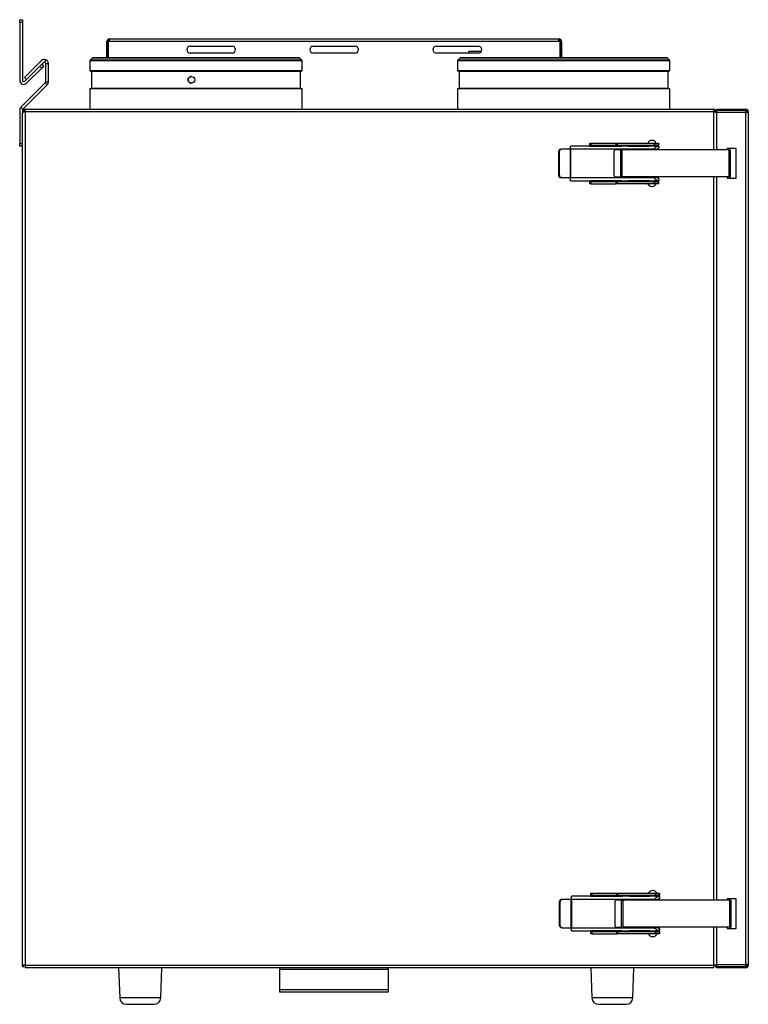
# Model space of a CAD drawing. Header units: millimetres. Extents: x 242 to 3657, y 247 to 3375.
# Tile 8 of 8: x 2765 to 3304, y 1808 to 2535. Entities that reach past the tile are written whole.
import ezdxf

# ---------------------------------------------------------------- set-up
doc = ezdxf.new("R2010")
doc.units = ezdxf.units.MM
for name, color, linetype in [('BLASZKA_DO_DRZWI', 7, 'Continuous'), ('BURTA', 7, 'Continuous'), ('Domyślne', 7, 'Continuous'), ('DRZWI_ZEW_V', 7, 'Continuous'), ('ETHERNET', 7, 'Continuous'), ('KOLNIERZ_160_PK', 7, 'Continuous'), ('MOC_REKU_SCIANA_', 7, 'Continuous'), ('MOC_REKU_TYŁ_NOW', 7, 'Continuous'), ('OBUDOWA_V', 7, 'Continuous'), ('POKRYWKA_STEROWA', 7, 'Continuous'), ('STOPKA', 7, 'Continuous'), ('UCHWYT_SYFONU_2S', 7, 'Continuous'), ('USZCZELKA_DRZWI_', 7, 'Continuous')]:
    doc.layers.add(name, color=color, linetype=linetype)

# ---------------------------------------------------------------- blocks, each defined once
blk = doc.blocks.new('SE1')
at = {"layer": 'BLASZKA_DO_DRZWI', "color": 7, "linetype": 'Continuous'}
blk.add_line((3282.67, 1835.49), (3282.67, 1835.5), dxfattribs=at)
at = {"layer": 'BURTA', "color": 7, "linetype": 'Continuous'}
for p, q in [((3186.67, 2442.29), (3186.67, 2443.79)), ((3186.67, 2443.79), (3187.42, 2443.79)), ((3187.42, 2443.79), (3206.06, 2443.79)), ((3187.42, 2443.79), (3187.42, 2442.29)), ((3206.06, 2443.79), (3206.81, 2443.79)), ((3206.06, 2442.29), (3206.06, 2443.79)), ((3206.81, 2443.79), (3234.47, 2443.79)), ((3206.81, 2443.79), (3206.81, 2442.29)), ((3232.64, 2445.79), (3232.29, 2445.79)), ((3234.47, 2443.79), (3237.47, 2443.79)), ((3234.47, 2442.29), (3234.47, 2443.79)), ((3237.47, 2443.79), (3237.47, 2442.29)), ((3164.14, 2437.79), (3163.63, 2437.79)), ((3163.63, 2419.79), (3163.63, 2437.79)), ((3164.14, 2419.79), (3164.14, 2437.79)), ((3165.04, 2439.29), (3165.55, 2439.29)), ((3172.07, 2439.29), (3165.55, 2439.29)), ((3172.33, 2439.29), (3172.07, 2439.29)), ((3172.07, 2439.29), (3172.07, 2418.29)), ((3172.37, 2439.29), (3172.33, 2439.29)), ((3172.33, 2439.29), (3172.33, 2418.29)), ((3237.21, 2441.54), (3172.37, 2441.54)), ((3172.37, 2439.31), (3172.37, 2441.54)), ((3233.62, 2439.31), (3172.37, 2439.31)), ((3172.37, 2439.31), (3172.37, 2439.29)), ((3186.67, 2442.29), (3186.67, 2441.56)), ((3187.42, 2442.29), (3186.67, 2442.29)), ((3186.67, 2441.56), (3186.67, 2441.54)), ((3186.67, 2441.56), (3210.02, 2441.56)), ((3187.42, 2442.29), (3206.06, 2442.29)), ((3204.62, 2419.59), (3204.62, 2437.99)), ((3205.62, 2438.99), (3233.62, 2438.99)), ((3206.81, 2442.29), (3206.06, 2442.29)), ((3206.81, 2442.29), (3234.47, 2442.29)), ((3209.27, 2438.79), (3210.57, 2438.79)), ((3209.27, 2438.79), (3209.27, 2418.79)), ((3215.02, 2441.89), (3210.02, 2441.89)), ((3210.02, 2441.89), (3210.02, 2441.54)), ((3210.52, 2438.99), (3210.52, 2438.79)), ((3289.58, 2438.79), (3210.57, 2438.79)), ((3210.57, 2418.79), (3210.57, 2438.79)), ((3214.52, 2438.79), (3214.52, 2438.99)), ((3215.02, 2441.54), (3215.02, 2441.89)), ((3215.02, 2441.56), (3230.47, 2441.56)), ((3230.47, 2442.29), (3230.47, 2441.54)), ((3230.47, 2438.99), (3230.47, 2438.79)), ((3233.62, 2439.31), (3233.62, 2438.99)), ((3236.74, 2438.99), (3233.62, 2438.99)), ((3237.47, 2442.29), (3234.47, 2442.29)), ((3234.47, 2441.54), (3234.47, 2442.29)), ((3234.47, 2441.56), (3237.47, 2441.56)), ((3234.47, 2438.79), (3234.47, 2438.99)), ((3236.74, 2438.99), (3236.74, 2439.31)), ((3237.21, 2441.54), (3237.62, 2441.54)), ((3237.21, 2440.04), (3237.62, 2440.04)), ((3237.47, 2441.56), (3237.47, 2442.29)), ((3237.47, 2441.54), (3237.47, 2441.56)), ((3237.47, 2438.79), (3237.47, 2440.04)), ((3237.62, 2441.54), (3237.62, 2440.04)), ((3289.58, 2438.79), (3290.49, 2438.79)), ((3289.58, 2418.79), (3289.58, 2438.79)), ((3290.49, 2418.79), (3290.49, 2438.79)), ((3163.63, 2419.79), (3164.14, 2419.79)), ((3165.55, 2418.29), (3165.04, 2418.29)), ((3165.55, 2418.29), (3172.07, 2418.29)), ((3172.07, 2418.29), (3172.33, 2418.29)), ((3172.33, 2418.29), (3172.37, 2418.29)), ((3172.37, 2418.29), (3172.37, 2418.28)), ((3172.37, 2418.28), (3233.62, 2418.28)), ((3172.37, 2416.04), (3172.37, 2418.28)), ((3172.37, 2416.04), (3237.21, 2416.04)), ((3186.67, 2416.04), (3186.67, 2416.03)), ((3210.02, 2416.03), (3186.67, 2416.03)), ((3186.67, 2416.03), (3186.67, 2415.29)), ((3186.67, 2413.79), (3186.67, 2415.29)), ((3186.67, 2415.29), (3187.42, 2415.29)), ((3206.06, 2415.29), (3187.42, 2415.29)), ((3187.42, 2415.29), (3187.42, 2413.79)), ((3233.62, 2418.59), (3205.62, 2418.59)), ((3206.06, 2415.29), (3206.81, 2415.29)), ((3206.06, 2413.79), (3206.06, 2415.29)), ((3234.47, 2415.29), (3206.81, 2415.29)), ((3206.81, 2415.29), (3206.81, 2413.79)), ((3209.27, 2418.79), (3210.57, 2418.79)), ((3210.02, 2416.04), (3210.02, 2415.69)), ((3215.02, 2415.69), (3210.02, 2415.69)), ((3210.52, 2418.79), (3210.52, 2418.59)), ((3289.58, 2418.79), (3210.57, 2418.79)), ((3214.52, 2418.59), (3214.52, 2418.79)), ((3215.02, 2415.69), (3215.02, 2416.04)), ((3230.47, 2416.03), (3215.02, 2416.03)), ((3230.47, 2418.79), (3230.47, 2418.59)), ((3230.47, 2416.04), (3230.47, 2415.29)), ((3233.62, 2418.59), (3233.62, 2418.28)), ((3233.62, 2418.59), (3236.74, 2418.59)), ((3234.47, 2418.59), (3234.47, 2418.79)), ((3234.47, 2415.29), (3234.47, 2416.04)), ((3237.47, 2416.03), (3234.47, 2416.03)), ((3234.47, 2415.29), (3237.47, 2415.29)), ((3234.47, 2413.79), (3234.47, 2415.29)), ((3236.74, 2418.28), (3236.74, 2418.59)), ((3237.62, 2417.54), (3237.21, 2417.54)), ((3237.21, 2416.04), (3237.62, 2416.04)), ((3237.47, 2417.54), (3237.47, 2418.79)), ((3237.47, 2416.03), (3237.47, 2416.04)), ((3237.47, 2415.29), (3237.47, 2416.03)), ((3237.47, 2415.29), (3237.47, 2413.79)), ((3237.62, 2417.54), (3237.62, 2416.04)), ((3289.58, 2418.79), (3290.49, 2418.79)), ((3187.42, 2413.79), (3186.67, 2413.79)), ((3187.42, 2413.79), (3206.06, 2413.79)), ((3206.81, 2413.79), (3206.06, 2413.79)), ((3234.47, 2413.79), (3206.81, 2413.79)), ((3232.29, 2411.79), (3232.64, 2411.79)), ((3237.47, 2413.79), (3234.47, 2413.79)), ((3233.24, 1891.79), (3232.89, 1891.79)), ((3164.74, 1883.79), (3164.23, 1883.79)), ((3164.23, 1865.79), (3164.23, 1883.79)), ((3164.74, 1865.79), (3164.74, 1883.79)), ((3165.64, 1885.29), (3166.15, 1885.29)), ((3172.67, 1885.29), (3166.15, 1885.29)), ((3172.93, 1885.29), (3172.67, 1885.29)), ((3172.67, 1885.29), (3172.67, 1864.29)), ((3172.97, 1885.29), (3172.93, 1885.29)), ((3172.93, 1885.29), (3172.93, 1864.29)), ((3237.81, 1887.54), (3172.97, 1887.54)), ((3172.97, 1885.31), (3172.97, 1887.54)), ((3234.22, 1885.31), (3172.97, 1885.31)), ((3172.97, 1885.31), (3172.97, 1885.29)), ((3187.27, 1888.29), (3187.27, 1889.79)), ((3187.27, 1889.79), (3188.02, 1889.79)), ((3187.27, 1888.29), (3187.27, 1887.56)), ((3188.02, 1888.29), (3187.27, 1888.29)), ((3187.27, 1887.56), (3187.27, 1887.54)), ((3187.27, 1887.56), (3210.62, 1887.56)), ((3188.02, 1889.79), (3206.66, 1889.79)), ((3188.02, 1889.79), (3188.02, 1888.29)), ((3188.02, 1888.29), (3206.66, 1888.29)), ((3205.22, 1865.59), (3205.22, 1883.99)), ((3206.22, 1884.99), (3234.22, 1884.99)), ((3206.66, 1889.79), (3207.41, 1889.79)), ((3206.66, 1888.29), (3206.66, 1889.79)), ((3207.41, 1888.29), (3206.66, 1888.29)), ((3207.41, 1889.79), (3235.07, 1889.79)), ((3207.41, 1889.79), (3207.41, 1888.29)), ((3207.41, 1888.29), (3235.07, 1888.29)), ((3209.87, 1884.79), (3211.17, 1884.79)), ((3209.87, 1884.79), (3209.87, 1864.79)), ((3215.62, 1887.89), (3210.62, 1887.89)), ((3210.62, 1887.89), (3210.62, 1887.54)), ((3211.12, 1884.99), (3211.12, 1884.79)), ((3290.18, 1884.79), (3211.17, 1884.79)), ((3211.17, 1864.79), (3211.17, 1884.79)), ((3215.12, 1884.79), (3215.12, 1884.99)), ((3215.62, 1887.54), (3215.62, 1887.89)), ((3215.62, 1887.56), (3231.07, 1887.56)), ((3231.07, 1888.29), (3231.07, 1887.54)), ((3231.07, 1884.99), (3231.07, 1884.79)), ((3234.22, 1885.31), (3234.22, 1884.99)), ((3237.34, 1884.99), (3234.22, 1884.99)), ((3235.07, 1889.79), (3238.07, 1889.79)), ((3235.07, 1888.29), (3235.07, 1889.79)), ((3238.07, 1888.29), (3235.07, 1888.29)), ((3235.07, 1887.54), (3235.07, 1888.29)), ((3235.07, 1887.56), (3238.07, 1887.56)), ((3235.07, 1884.79), (3235.07, 1884.99)), ((3237.34, 1884.99), (3237.34, 1885.31)), ((3237.81, 1887.54), (3238.22, 1887.54)), ((3237.81, 1886.04), (3238.22, 1886.04)), ((3238.07, 1889.79), (3238.07, 1888.29)), ((3238.07, 1887.56), (3238.07, 1888.29)), ((3238.07, 1887.54), (3238.07, 1887.56)), ((3238.07, 1884.79), (3238.07, 1886.04)), ((3238.22, 1887.54), (3238.22, 1886.04)), ((3290.18, 1884.79), (3291.09, 1884.79)), ((3290.18, 1864.79), (3290.18, 1884.79)), ((3291.09, 1864.79), (3291.09, 1884.79)), ((3164.23, 1865.79), (3164.74, 1865.79)), ((3166.15, 1864.29), (3165.64, 1864.29)), ((3166.15, 1864.29), (3172.67, 1864.29)), ((3172.67, 1864.29), (3172.93, 1864.29)), ((3172.93, 1864.29), (3172.97, 1864.29)), ((3172.97, 1864.29), (3172.97, 1864.28)), ((3172.97, 1864.28), (3234.22, 1864.28)), ((3172.97, 1862.04), (3172.97, 1864.28)), ((3172.97, 1862.04), (3237.81, 1862.04)), ((3187.27, 1862.04), (3187.27, 1862.03)), ((3210.62, 1862.03), (3187.27, 1862.03)), ((3187.27, 1862.03), (3187.27, 1861.29)), ((3234.22, 1864.59), (3206.22, 1864.59)), ((3209.87, 1864.79), (3211.17, 1864.79)), ((3210.62, 1862.04), (3210.62, 1861.69)), ((3215.62, 1861.69), (3210.62, 1861.69)), ((3211.12, 1864.79), (3211.12, 1864.59)), ((3290.18, 1864.79), (3211.17, 1864.79)), ((3215.12, 1864.59), (3215.12, 1864.79)), ((3215.62, 1861.69), (3215.62, 1862.04)), ((3231.07, 1862.03), (3215.62, 1862.03)), ((3231.07, 1864.79), (3231.07, 1864.59)), ((3231.07, 1862.04), (3231.07, 1861.29)), ((3234.22, 1864.59), (3234.22, 1864.28)), ((3234.22, 1864.59), (3237.34, 1864.59)), ((3235.07, 1864.59), (3235.07, 1864.79)), ((3235.07, 1861.29), (3235.07, 1862.04)), ((3238.07, 1862.03), (3235.07, 1862.03)), ((3237.34, 1864.28), (3237.34, 1864.59)), ((3238.22, 1863.54), (3237.81, 1863.54)), ((3237.81, 1862.04), (3238.22, 1862.04)), ((3238.07, 1863.54), (3238.07, 1864.79)), ((3238.07, 1862.03), (3238.07, 1862.04)), ((3238.07, 1861.29), (3238.07, 1862.03)), ((3238.22, 1863.54), (3238.22, 1862.04)), ((3290.18, 1864.79), (3291.09, 1864.79)), ((3187.27, 1859.79), (3187.27, 1861.29)), ((3187.27, 1861.29), (3188.02, 1861.29)), ((3188.02, 1859.79), (3187.27, 1859.79)), ((3206.66, 1861.29), (3188.02, 1861.29)), ((3188.02, 1861.29), (3188.02, 1859.79)), ((3188.02, 1859.79), (3206.66, 1859.79)), ((3206.66, 1861.29), (3207.41, 1861.29)), ((3206.66, 1859.79), (3206.66, 1861.29)), ((3207.41, 1859.79), (3206.66, 1859.79)), ((3235.07, 1861.29), (3207.41, 1861.29)), ((3207.41, 1861.29), (3207.41, 1859.79)), ((3235.07, 1859.79), (3207.41, 1859.79)), ((3232.89, 1857.79), (3233.24, 1857.79)), ((3235.07, 1861.29), (3238.07, 1861.29)), ((3235.07, 1859.79), (3235.07, 1861.29)), ((3238.07, 1859.79), (3235.07, 1859.79)), ((3238.07, 1861.29), (3238.07, 1859.79))]:
    blk.add_line(p, q, dxfattribs=at)
for centre, radius, start, end in [((3232.29, 2442.79), 3, 90, 160.52878), ((3232.64, 2442.79), 3, 19.47122, 90), ((3205.62, 2437.99), 1, 90, 180), ((3205.62, 2419.59), 1, 180, 270), ((3232.29, 2414.79), 3, 199.47122, 270), ((3232.64, 2414.79), 3, 270, 340.52878), ((3232.89, 1888.79), 3, 90, 160.52878), ((3233.24, 1888.79), 3, 19.47122, 90), ((3206.22, 1883.99), 1, 90, 180), ((3206.22, 1865.59), 1, 180, 270), ((3232.89, 1860.79), 3, 199.47122, 270), ((3233.24, 1860.79), 3, 270, 340.52878)]:
    blk.add_arc(centre, radius, start, end, dxfattribs=at)
for centre, major_axis, start_param, end_param in [((3165.04, 2437.79), (0, -1.5), 3.141593, 4.712389), ((3165.55, 2437.79), (0, 1.5), 0, 1.570796), ((3165.04, 2419.79), (0, -1.5), 4.712389, 6.283185), ((3165.55, 2419.79), (0, 1.5), 1.570796, 3.141593), ((3165.64, 1883.79), (0, -1.5), 3.141593, 4.712389), ((3166.15, 1883.79), (0, 1.5), 0, 1.570796), ((3165.64, 1865.79), (0, -1.5), 4.712389, 6.283185), ((3166.15, 1865.79), (0, 1.5), 1.570796, 3.141593)]:
    blk.add_ellipse(centre, major_axis=major_axis, ratio=0.939693, start_param=start_param, end_param=end_param, dxfattribs=at)
for points, knots in [([(3237.21, 2441.54), (3237.11, 2441.54), (3237, 2441.52), (3236.77, 2441.44), (3236.63, 2441.37), (3236.36, 2441.23), (3236.22, 2441.15), (3235.92, 2440.96), (3235.76, 2440.86), (3235.29, 2440.54), (3234.96, 2440.3), (3234.46, 2439.94), (3234.29, 2439.81), (3233.95, 2439.56), (3233.78, 2439.43), (3233.62, 2439.31)], [0, 0, 0, 0, 0.125, 0.125, 0.25, 0.25, 0.375, 0.375, 0.5, 0.5, 0.75, 0.75, 0.875, 0.875, 1, 1, 1, 1]), ([(3237.21, 2440.04), (3237.11, 2440.04), (3237.01, 2439.97), (3236.86, 2439.78), (3236.82, 2439.7), (3236.76, 2439.52), (3236.74, 2439.41), (3236.74, 2439.31)], [0, 0, 0, 0, 0.5, 0.5, 0.75, 0.75, 1, 1, 1, 1]), ([(3233.62, 2418.28), (3233.78, 2418.15), (3233.95, 2418.03), (3234.29, 2417.78), (3234.46, 2417.65), (3234.96, 2417.28), (3235.29, 2417.05), (3235.76, 2416.73), (3235.92, 2416.63), (3236.22, 2416.44), (3236.36, 2416.36), (3236.63, 2416.21), (3236.77, 2416.15), (3237, 2416.07), (3237.11, 2416.04), (3237.21, 2416.04)], [0, 0, 0, 0, 0.125, 0.125, 0.25, 0.25, 0.5, 0.5, 0.625, 0.625, 0.75, 0.75, 0.875, 0.875, 1, 1, 1, 1]), ([(3236.74, 2418.28), (3236.74, 2418.17), (3236.76, 2418.07), (3236.82, 2417.89), (3236.86, 2417.81), (3236.96, 2417.68), (3237.01, 2417.63), (3237.11, 2417.56), (3237.16, 2417.54), (3237.21, 2417.54)], [0, 0, 0, 0, 0.25, 0.25, 0.5, 0.5, 0.75, 0.75, 1, 1, 1, 1]), ([(3237.81, 1887.54), (3237.71, 1887.54), (3237.6, 1887.52), (3237.37, 1887.44), (3237.23, 1887.37), (3236.96, 1887.23), (3236.82, 1887.15), (3236.52, 1886.96), (3236.36, 1886.86), (3235.89, 1886.54), (3235.56, 1886.3), (3235.06, 1885.94), (3234.89, 1885.81), (3234.55, 1885.56), (3234.38, 1885.43), (3234.22, 1885.31)], [0, 0, 0, 0, 0.125, 0.125, 0.25, 0.25, 0.375, 0.375, 0.5, 0.5, 0.75, 0.75, 0.875, 0.875, 1, 1, 1, 1]), ([(3237.81, 1886.04), (3237.71, 1886.04), (3237.61, 1885.97), (3237.46, 1885.78), (3237.42, 1885.7), (3237.36, 1885.52), (3237.34, 1885.41), (3237.34, 1885.31)], [0, 0, 0, 0, 0.5, 0.5, 0.75, 0.75, 1, 1, 1, 1]), ([(3234.22, 1864.28), (3234.38, 1864.15), (3234.55, 1864.03), (3234.89, 1863.78), (3235.06, 1863.65), (3235.56, 1863.28), (3235.89, 1863.05), (3236.36, 1862.73), (3236.52, 1862.63), (3236.82, 1862.44), (3236.96, 1862.36), (3237.23, 1862.21), (3237.37, 1862.15), (3237.6, 1862.07), (3237.71, 1862.04), (3237.81, 1862.04)], [0, 0, 0, 0, 0.125, 0.125, 0.25, 0.25, 0.5, 0.5, 0.625, 0.625, 0.75, 0.75, 0.875, 0.875, 1, 1, 1, 1]), ([(3237.34, 1864.28), (3237.34, 1864.17), (3237.36, 1864.07), (3237.42, 1863.89), (3237.46, 1863.81), (3237.56, 1863.68), (3237.61, 1863.63), (3237.71, 1863.56), (3237.76, 1863.54), (3237.81, 1863.54)], [0, 0, 0, 0, 0.25, 0.25, 0.5, 0.5, 0.75, 0.75, 1, 1, 1, 1])]:
    blk.add_open_spline(points, degree=3, knots=knots, dxfattribs=at)
at = {"layer": 'DRZWI_ZEW_V', "color": 7, "linetype": 'Continuous'}
for p, q in [((3280.17, 2468.79), (3280.17, 2468.09)), ((3280.17, 2468.79), (3301.97, 2468.79)), ((3280.17, 2468.09), (3301.97, 2468.09)), ((3280.17, 2468.09), (3301.92, 2468.09)), ((3280.17, 2468.09), (3280.17, 2466.39)), ((3280.17, 2466.39), (3280.17, 2438.79)), ((3301.97, 2466.39), (3280.17, 2466.39)), ((3301.97, 2468.79), (3301.97, 2468.09)), ((3301.97, 2466.39), (3301.97, 2467.59)), ((3301.97, 1837.2), (3301.97, 2466.39)), ((3303.67, 2466.39), (3301.97, 2466.39)), ((3302.97, 2467.09), (3302.97, 2466.39)), ((3303.67, 2467.09), (3303.67, 2466.39)), ((3303.67, 2466.39), (3303.67, 1837.2)), ((3294.67, 2439.79), (3288.17, 2439.79)), ((3288.17, 2439.79), (3288.17, 2438.79)), ((3294.67, 2417.79), (3294.67, 2439.79)), ((3280.17, 2418.79), (3280.17, 1884.79)), ((3288.17, 2418.79), (3288.17, 2417.79)), ((3288.17, 2417.79), (3294.67, 2417.79)), ((3303.75, 2334.36), (3303.67, 2334.36)), ((3303.67, 2319.66), (3303.75, 2319.66)), ((3294.67, 1885.79), (3288.17, 1885.79)), ((3288.17, 1885.79), (3288.17, 1884.79)), ((3294.67, 1863.79), (3294.67, 1885.79)), ((3280.17, 1864.79), (3280.17, 1837.2)), ((3288.17, 1864.79), (3288.17, 1863.79)), ((3288.17, 1863.79), (3294.67, 1863.79)), ((3280.17, 1837.2), (3301.97, 1837.2)), ((3280.17, 1837.2), (3280.17, 1835.5)), ((3282.97, 1835.5), (3280.17, 1835.5)), ((3280.17, 1834.79), (3280.17, 1835.49)), ((3301.97, 1835.49), (3280.17, 1835.49)), ((3301.97, 1834.79), (3280.17, 1834.79)), ((3303.67, 1837.2), (3301.97, 1837.2)), ((3301.97, 1835.99), (3301.97, 1837.2)), ((3301.97, 1834.79), (3301.97, 1835.49)), ((3303.67, 1837.2), (3303.67, 1836.49))]:
    blk.add_line(p, q, dxfattribs=at)
for centre, radius, start, end in [((3301.97, 2467.09), 1.7, 0, 90), ((3301.97, 2467.09), 1, 0, 90), ((3301.97, 1836.49), 1.7, 270, 0)]:
    blk.add_arc(centre, radius, start, end, dxfattribs=at)
for points in [[(3301.97, 2467.59), (3301.96, 2467.75), (3301.95, 2467.88), (3301.93, 2468.05), (3301.92, 2468.09), (3301.92, 2468.09)], [(3301.92, 1835.5), (3301.92, 1835.5), (3301.93, 1835.54), (3301.95, 1835.71), (3301.96, 1835.84), (3301.97, 1835.99)]]:
    blk.add_open_spline(points, degree=3, knots=[0, 0, 0, 0, 0.5, 0.5, 1, 1, 1, 1], dxfattribs=at)
at = {"layer": 'ETHERNET', "color": 7, "linetype": 'Continuous'}
for p in [(3106.22, 2511.36), (3097.2, 2510.29)]:
    blk.add_line(p, (3097.2, 2511.36), dxfattribs=at)
at = {"layer": 'KOLNIERZ_160_PK', "color": 7, "linetype": 'Continuous'}
for p, q in [((2974.03, 2504.5), (2817.03, 2504.5)), ((2817.03, 2504.5), (2817.03, 2497.2)), ((2818.82, 2506.59), (2817.23, 2505)), ((2973.82, 2505), (2817.23, 2505)), ((2972.23, 2506.59), (2818.82, 2506.59)), ((2971.74, 2506.8), (2819.32, 2506.8)), ((2973.82, 2505), (2972.23, 2506.59)), ((2974.03, 2497.2), (2974.03, 2504.5)), ((3245.77, 2504.5), (3088.77, 2504.5)), ((3088.77, 2504.5), (3088.77, 2497.2)), ((3090.57, 2506.59), (3088.98, 2505)), ((3245.57, 2505), (3088.98, 2505)), ((3243.98, 2506.59), (3090.57, 2506.59)), ((3243.48, 2506.8), (3091.06, 2506.8)), ((3245.57, 2505), (3243.98, 2506.59)), ((3245.77, 2497.2), (3245.77, 2504.5)), ((2974.03, 2497.2), (2817.03, 2497.2)), ((2817.03, 2497.2), (2818.25, 2496.75)), ((2972.81, 2496.75), (2818.25, 2496.75)), ((2818.25, 2496.75), (2818.25, 2484.23)), ((2972.81, 2496.75), (2974.03, 2497.2)), ((2972.81, 2484.23), (2972.81, 2496.75)), ((3245.77, 2497.2), (3088.77, 2497.2)), ((3088.77, 2497.2), (3089.99, 2496.75)), ((3244.55, 2496.75), (3089.99, 2496.75)), ((3089.99, 2496.75), (3089.99, 2484.23)), ((3244.55, 2496.75), (3245.77, 2497.2)), ((3244.55, 2484.23), (3244.55, 2496.75)), ((2818.25, 2484.23), (2817.03, 2483.78)), ((2974.03, 2483.78), (2817.03, 2483.78)), ((2817.03, 2483.78), (2817.03, 2468.79)), ((2972.81, 2484.23), (2818.25, 2484.23)), ((2974.03, 2483.78), (2972.81, 2484.23)), ((2974.03, 2468.79), (2974.03, 2483.78)), ((3089.99, 2484.23), (3088.77, 2483.78)), ((3245.77, 2483.78), (3088.77, 2483.78)), ((3088.77, 2483.78), (3088.77, 2468.79)), ((3244.55, 2484.23), (3089.99, 2484.23)), ((3245.77, 2483.78), (3244.55, 2484.23)), ((3245.77, 2468.79), (3245.77, 2483.78))]:
    blk.add_line(p, q, dxfattribs=at)
blk.add_circle((2892.11, 2490.49), 2.5, dxfattribs=at)
for centre, start, end in [((2817.73, 2504.5), 135, 180), ((2819.32, 2506.1), 90, 135.08782), ((2971.74, 2506.1), 44.91218, 90), ((2973.33, 2504.5), 0, 45), ((3089.47, 2504.5), 135, 180), ((3091.06, 2506.1), 90, 135.08782), ((3243.48, 2506.1), 44.91218, 90), ((3245.07, 2504.5), 0, 45)]:
    blk.add_arc(centre, 0.7, start, end, dxfattribs=at)
blk.add_ellipse((2892.12, 2490.49), major_axis=(0, 2.5), ratio=0.998461, start_param=0, end_param=3.141593, dxfattribs=at)
at = {"layer": 'MOC_REKU_SCIANA_', "color": 7, "linetype": 'Continuous'}
for p, q in [((2765.17, 2532.92), (2765.17, 2534.92)), ((2765.17, 2534.92), (2767.17, 2534.92)), ((2765.17, 2532.92), (2765.17, 2490.16)), ((2767.17, 2532.92), (2765.17, 2532.92)), ((2767.17, 2534.92), (2767.17, 2532.92)), ((2767.17, 2532.92), (2767.17, 2490.16)), ((2781.43, 2502.01), (2782.84, 2500.6)), ((2780.02, 2500.6), (2768.87, 2489.46)), ((2781.43, 2499.19), (2770.29, 2488.04)), ((2781.43, 2499.19), (2780.02, 2500.6)), ((2782.84, 2500.6), (2781.43, 2499.19))]:
    blk.add_line(p, q, dxfattribs=at)
for radius in [3, 1]:
    blk.add_arc((2768.17, 2490.16), radius, 180, 315, dxfattribs=at)
at = {"layer": 'MOC_REKU_TYŁ_NOW', "color": 7, "linetype": 'Continuous'}
for p, q in [((2781.26, 2504.67), (2768.7, 2492.11)), ((2782.67, 2503.26), (2770.12, 2490.7)), ((2783.76, 2503.47), (2784.53, 2505.32)), ((2784.38, 2489.03), (2784.38, 2502.55)), ((2784.38, 2502.55), (2786.38, 2502.55)), ((2786.38, 2489.03), (2786.38, 2502.55)), ((2784.09, 2488.33), (2766.04, 2470.29)), ((2767.46, 2468.87), (2785.5, 2486.91)), ((2770.12, 2490.7), (2768.7, 2492.11)), ((2784.09, 2488.33), (2785.5, 2486.91)), ((2784.38, 2489.03), (2786.38, 2489.03)), ((2765.17, 2468.16), (2765.17, 2443.41)), ((2766.04, 2470.29), (2767.46, 2468.87)), ((2767.17, 2468.16), (2767.17, 2466.79)), ((2767.17, 2466.19), (2767.17, 2465.75)), ((2765.17, 2443.41), (2767.17, 2443.41)), ((2765.17, 2441.41), (2765.17, 2443.41)), ((2767.17, 2441.41), (2765.17, 2441.41))]:
    blk.add_line(p, q, dxfattribs=at)
for centre, radius, start, end in [((2783.38, 2502.55), 3, 67.5, 135), ((2783.38, 2502.55), 1, 67.5, 135), ((2783.38, 2502.55), 1, 0, 67.5), ((2783.38, 2502.55), 3, 0, 67.5), ((2783.37, 2489.04), 1.01, 315.12266, 359.87734), ((2783.38, 2489.03), 3, 315, 0), ((2768.17, 2468.16), 3, 135, 180), ((2768.17, 2468.16), 1, 135, 180)]:
    blk.add_arc(centre, radius, start, end, dxfattribs=at)
at = {"layer": 'OBUDOWA_V', "color": 7, "linetype": 'Continuous'}
for p, q in [((2767.75, 2466.79), (2767.17, 2466.79)), ((2767.17, 2466.79), (2767.17, 2466.19)), ((2767.17, 1836.79), (2767.17, 2465.75)), ((2768.46, 2467.5), (2767.75, 2468.21)), ((2767.75, 2466.79), (2769.17, 2466.79)), ((2769.17, 2468.79), (3278.17, 2468.79)), ((2769.17, 2466.79), (2769.17, 2468.79)), ((2769.17, 2466.79), (2769.17, 1836.79)), ((3278.17, 2466.79), (2769.17, 2466.79)), ((3278.17, 2468.79), (3278.17, 2466.79)), ((3278.17, 2438.79), (3278.17, 2466.79)), ((3278.17, 2466.79), (3279.58, 2466.79)), ((3278.87, 2467.5), (3279.58, 2468.21)), ((3279.58, 2466.79), (3280.17, 2466.79)), ((3278.17, 1884.79), (3278.17, 2418.79)), ((3278.17, 1836.79), (3278.17, 1864.79)), ((2769.17, 1836.79), (2767.17, 1836.79)), ((2767.17, 1835.79), (2767.17, 1836.79)), ((2767.17, 1835.79), (2768.17, 1835.79)), ((2768.17, 1835.79), (2768.17, 1836.79)), ((2769.17, 1836.79), (2769.17, 1834.79)), ((2769.17, 1836.79), (3278.17, 1836.79)), ((3278.17, 1834.79), (2769.17, 1834.79)), ((3278.17, 1834.79), (3278.17, 1836.79)), ((3280.17, 1836.79), (3278.17, 1836.79)), ((3279.17, 1836.79), (3279.17, 1835.79)), ((3280.17, 1835.79), (3279.17, 1835.79))]:
    blk.add_line(p, q, dxfattribs=at)
for centre, radius, start, end in [((2769.17, 2466.79), 2, 135, 180), ((2769.17, 2466.79), 2, 90, 135), ((2769.18, 2466.79), 1.01, 135.23597, 179.76403), ((2769.17, 2466.79), 1, 90, 135), ((3278.17, 2466.79), 2, 45, 90), ((3278.17, 2466.79), 1, 45, 90), ((3278.17, 2466.79), 1, 0, 45), ((3278.17, 2466.79), 2, 0, 45)]:
    blk.add_arc(centre, radius, start, end, dxfattribs=at)
for points in [[(2767.17, 2465.75), (2767.17, 2465.92), (2767.22, 2466.1), (2767.42, 2466.45), (2767.57, 2466.62), (2767.75, 2466.79)], [(3280.17, 2465.75), (3280.17, 2465.92), (3280.11, 2466.1), (3279.91, 2466.45), (3279.77, 2466.62), (3279.58, 2466.79)]]:
    blk.add_open_spline(points, degree=3, knots=[0, 0, 0, 0, 0.5, 0.5, 1, 1, 1, 1], dxfattribs=at)
at = {"layer": 'POKRYWKA_STEROWA', "color": 7, "linetype": 'Continuous'}
for p, q in [((2829.67, 2518.79), (2830.67, 2518.79)), ((2829.67, 2506.8), (2829.67, 2518.79)), ((2831.67, 2518.79), (2830.67, 2518.79)), ((2830.67, 2518.79), (2830.67, 2506.8)), ((2830.67, 2506.8), (2830.67, 2518.79)), ((2831.67, 2520.79), (3163.67, 2520.79)), ((2831.67, 2518.79), (2831.67, 2520.79)), ((3163.67, 2518.79), (2831.67, 2518.79)), ((3163.67, 2518.79), (3163.67, 2520.79)), ((3164.66, 2518.79), (3163.67, 2518.79)), ((3164.66, 2506.8), (3164.66, 2518.79)), ((3165.67, 2518.79), (3164.67, 2518.79)), ((3164.67, 2518.79), (3164.67, 2506.8)), ((3165.67, 2518.79), (3165.67, 2506.8)), ((2891.17, 2515.29), (2922.17, 2515.29)), ((2922.17, 2510.29), (2891.17, 2510.29)), ((2982.17, 2515.29), (3013.17, 2515.29)), ((3013.17, 2510.29), (2982.17, 2510.29)), ((3073.17, 2515.29), (3104.17, 2515.29)), ((3104.17, 2510.29), (3073.17, 2510.29))]:
    blk.add_line(p, q, dxfattribs=at)
for centre, radius, start, end in [((2831.67, 2518.79), 2, 90, 180), ((2831.67, 2518.79), 1, 90, 180), ((3163.67, 2518.79), 2, 0, 90), ((3163.67, 2518.79), 1, 0, 90), ((2891.17, 2512.79), 2.5, 90, 270), ((2922.17, 2512.79), 2.5, 270, 90), ((2982.17, 2512.79), 2.5, 90, 270), ((3013.17, 2512.79), 2.5, 270, 90), ((3073.17, 2512.79), 2.5, 90, 270), ((3104.17, 2512.79), 2.5, 270, 90)]:
    blk.add_arc(centre, radius, start, end, dxfattribs=at)
at = {"layer": 'STOPKA', "color": 7, "linetype": 'Continuous'}
for p, q in [((2838.31, 1834.79), (2839.1, 1812.62)), ((2869.44, 1812.62), (2870.23, 1834.79)), ((3187.31, 1834.79), (3188.1, 1812.62)), ((3218.44, 1812.62), (3219.23, 1834.79)), ((2869.44, 1812.62), (2839.1, 1812.62)), ((3218.44, 1812.62), (3188.1, 1812.62)), ((2844.1, 1807.79), (2864.45, 1807.79)), ((3193.1, 1807.79), (3213.45, 1807.79))]:
    blk.add_line(p, q, dxfattribs=at)
for centre, start, end in [((2844.1, 1812.79), 182.04541, 270), ((2864.45, 1812.79), 270, 357.95459), ((3193.1, 1812.79), 182.04541, 270), ((3213.45, 1812.79), 270, 357.95459)]:
    blk.add_arc(centre, 5, start, end, dxfattribs=at)
at = {"layer": 'UCHWYT_SYFONU_2S', "color": 7, "linetype": 'Continuous'}
for p, q in [((2957.47, 1834.79), (2957.47, 1833.79)), ((2957.47, 1833.79), (3037.47, 1833.79)), ((2957.47, 1818.79), (2957.47, 1833.79)), ((3037.47, 1833.79), (3037.47, 1834.79)), ((3037.47, 1833.79), (3037.47, 1818.79)), ((2957.47, 1818.79), (3037.47, 1818.79)), ((2957.47, 1816.79), (2957.47, 1818.79)), ((3037.47, 1818.79), (3037.47, 1816.79)), ((3037.47, 1816.79), (2957.47, 1816.79))]:
    blk.add_line(p, q, dxfattribs=at)
at = {"layer": 'USZCZELKA_DRZWI_', "color": 7, "linetype": 'Continuous'}
for p, q in [((3301.97, 1835.49), (3302.97, 1835.49)), ((3302.97, 1835.49), (3302.97, 1837.2))]:
    blk.add_line(p, q, dxfattribs=at)

msp = doc.modelspace()

# ---------------------------------------------------------------- block references
at = {"layer": 'Domyślne'}
msp.add_blockref('SE1', (0, 0), dxfattribs=at)

doc.saveas('drawing.dxf')
